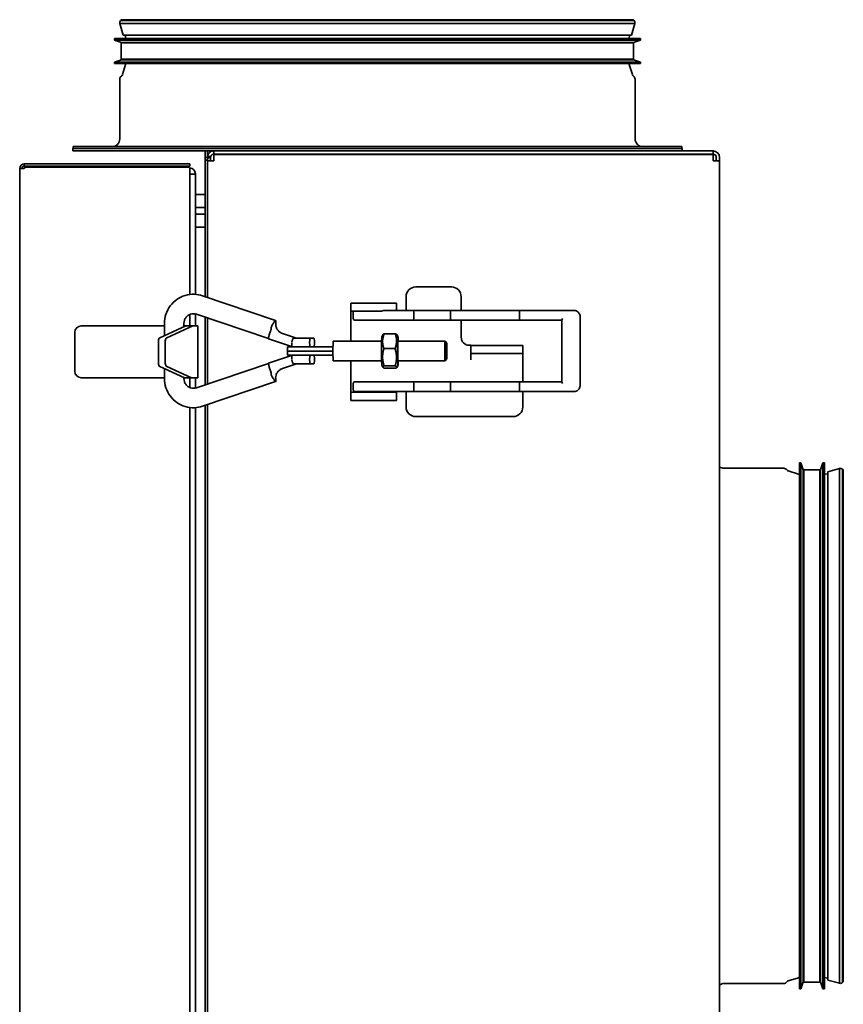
# Model space of a CAD drawing. Header units: millimetres. Extents: x 630 to 1141, y 461 to 937.
# Tile 3 of 3: x 887 to 1141, y 633 to 937. Entities that reach past the tile are written whole.
import ezdxf

# ---------------------------------------------------------------- set-up
doc = ezdxf.new("R2010")
doc.units = ezdxf.units.MM
doc.header["$LTSCALE"] = 4
doc.layers.add('Krawędzie widoczne(ISO)', color=7, linetype='Continuous', lineweight=35, true_color=0x262659)

msp = doc.modelspace()

# ---------------------------------------------------------------- linework, layer by layer
at = {"layer": 'Krawędzie widoczne(ISO)'}
for p, q in [((1076.73, 936.11), (917.89, 936.11)), ((918.9, 932.44), (917.89, 936.11)), ((1076.53, 937.04), (918.1, 937.04)), ((1075.97, 937.25), (918.66, 937.25)), ((1075.73, 932.44), (1076.73, 936.11)), ((1078.45, 931.42), (916.18, 931.42)), ((916.18, 930.92), (916.18, 931.42)), ((1078.45, 930.92), (916.18, 930.92)), ((918.34, 930.24), (916.18, 930.92)), ((1076.34, 930.06), (918.29, 930.06)), ((918.29, 925.06), (918.29, 930.06)), ((1076.29, 930.24), (918.34, 930.24)), ((918.34, 930.06), (918.34, 930.24)), ((1075.73, 932.44), (918.9, 932.44)), ((919.68, 931.42), (919.52, 932.44)), ((1074.95, 931.42), (1075.1, 932.44)), ((1076.29, 930.24), (1078.45, 930.92)), ((1076.29, 930.06), (1076.29, 930.24)), ((1076.34, 925.06), (1076.34, 930.06)), ((1078.45, 930.92), (1078.45, 931.42)), ((918.34, 924.88), (916.18, 924.19)), ((1078.45, 924.19), (916.18, 924.19)), ((916.18, 923.69), (916.18, 924.19)), ((1078.45, 923.69), (916.18, 923.69)), ((1076.34, 925.06), (918.29, 925.06)), ((918.34, 924.88), (918.34, 925.06)), ((1076.29, 924.88), (918.34, 924.88)), ((1076.29, 924.88), (1076.29, 925.06)), ((1076.29, 924.88), (1078.45, 924.19)), ((1078.45, 923.69), (1078.45, 924.19)), ((919.64, 923.44), (918.64, 920.29)), ((1074.99, 923.44), (1075.98, 920.29)), ((917.81, 900.47), (917.81, 918.87)), ((1076.81, 900.47), (1076.81, 918.87)), ((903.31, 897.47), (1091.31, 897.47)), ((903.31, 896.77), (903.31, 897.47)), ((903.31, 896.77), (946.86, 896.77)), ((1091.21, 898.07), (903.41, 898.07)), ((903.41, 897.47), (903.41, 898.07)), ((944.16, 896.27), (944.16, 896.77)), ((944.16, 896.27), (944.16, 895.27)), ((944.86, 896.77), (944.86, 896.27)), ((944.86, 895.27), (944.86, 896.27)), ((1100.86, 896.77), (946.86, 896.77)), ((946.86, 895.77), (946.86, 896.77)), ((1091.21, 897.47), (1091.21, 898.07)), ((1091.31, 896.77), (1091.31, 897.47)), ((1100.86, 895.77), (1100.86, 896.77)), ((944.16, 895.27), (944.16, 894.77)), ((944.16, 893.92), (944.16, 894.77)), ((944.86, 894.77), (944.16, 894.77)), ((944.16, 893.42), (944.16, 893.92)), ((944.86, 893.92), (944.16, 893.92)), ((944.16, 893.42), (944.16, 851.8)), ((945.13, 895.77), (944.86, 895.77)), ((944.86, 894.77), (944.86, 895.27)), ((944.86, 894.77), (944.86, 894.63)), ((945.77, 894.77), (944.86, 894.77)), ((944.86, 893.67), (944.86, 894.63)), ((945.86, 894.63), (944.86, 894.63)), ((944.86, 893.42), (944.86, 893.67)), ((944.86, 893.67), (946.86, 893.67)), ((944.86, 851.56), (944.86, 893.42)), ((944.92, 895.02), (945.87, 895.02)), ((945.06, 895.64), (945.06, 895.77)), ((945.86, 894.77), (945.77, 894.77)), ((945.86, 894.9), (945.86, 895.02)), ((945.86, 894.63), (945.86, 894.77)), ((945.86, 893.67), (945.86, 894.63)), ((946.86, 895.77), (1100.86, 895.77)), ((946.86, 895.67), (1100.86, 895.67)), ((946.86, 895.67), (946.86, 893.67)), ((948.46, 895.77), (948.46, 895.67)), ((993.06, 895.67), (993.06, 895.77)), ((1001.56, 895.77), (1001.56, 895.67)), ((1045.56, 895.67), (1045.56, 895.77)), ((1046.16, 895.76), (1046.16, 895.77)), ((1048.16, 895.67), (1048.16, 895.77)), ((1058.86, 895.67), (1058.86, 895.77)), ((1100.86, 893.67), (1100.86, 895.67)), ((1100.86, 893.67), (1102.86, 893.67)), ((1101.86, 893.67), (1101.86, 894.77)), ((1102.86, 894.77), (1102.86, 893.67)), ((1102.86, 893.67), (1102.86, 512.87)), ((886.96, 517.17), (886.96, 891.37)), ((887.66, 891.37), (886.96, 891.37)), ((888.36, 891.37), (887.66, 891.37)), ((888.36, 892.77), (888.36, 892.07)), ((888.36, 892.77), (888.86, 892.77)), ((888.86, 892.07), (888.36, 892.07)), ((888.85, 891.77), (938.96, 891.77)), ((938.96, 892.77), (888.86, 892.77)), ((938.96, 892.07), (888.86, 892.07)), ((938.96, 892.77), (939.46, 892.77)), ((939.46, 892.07), (938.96, 892.07)), ((939.46, 892.07), (939.46, 892.77)), ((939.46, 891.27), (939.46, 852.45)), ((939.46, 889.57), (941.16, 889.57)), ((941.16, 889.57), (941.16, 852.5)), ((941.16, 883.27), (942.41, 883.27)), ((944.16, 883.27), (942.41, 883.27)), ((942.41, 879.27), (941.16, 879.27)), ((944.16, 879.27), (942.41, 879.27)), ((942.41, 877.27), (941.16, 877.27)), ((942.41, 877.27), (944.16, 877.27)), ((942.41, 873.27), (941.16, 873.27)), ((944.16, 873.27), (942.41, 873.27)), ((1009.16, 854.77), (1020.16, 854.77)), ((943.39, 852.06), (965.91, 844.48)), ((1006.16, 847.52), (1006.16, 851.77)), ((1023.16, 851.77), (1023.16, 847.52)), ((989.16, 849.77), (989.16, 847.27)), ((989.16, 849.77), (1003.16, 849.77)), ((1003.16, 847.52), (1003.16, 849.77)), ((939.46, 846.3), (939.46, 842.77)), ((941.16, 846.46), (941.16, 842.77)), ((941.47, 846.37), (963.72, 838.89)), ((944.16, 845.47), (944.16, 824.58)), ((944.86, 824.81), (944.86, 845.23)), ((989.16, 847.27), (989.16, 844.77)), ((992.51, 847.27), (989.16, 847.27)), ((989.16, 844.77), (989.16, 838.02)), ((989.87, 847.02), (989.87, 845.02)), ((998.13, 847.27), (996.36, 847.27)), ((1008.39, 847.52), (999.77, 847.52)), ((1019.79, 847.52), (1008.39, 847.52)), ((1008.51, 847.02), (1008.51, 845.02)), ((1041.27, 847.52), (1019.79, 847.52)), ((1019.87, 847.02), (1019.87, 845.02)), ((1041.13, 847.02), (1041.13, 845.02)), ((1055.53, 847.52), (1041.27, 847.52)), ((1054.2, 844.59), (1054.2, 825.45)), ((1058.06, 847.52), (1055.53, 847.52)), ((1059.85, 845.52), (1059.85, 824.52)), ((905.96, 842.77), (931.62, 842.77)), ((930.23, 839.1), (938.23, 842.77)), ((931.62, 843.52), (931.62, 839.73)), ((940.35, 842.77), (932.35, 839.1)), ((937.62, 843.52), (937.62, 842.49)), ((937.62, 842.77), (938.23, 842.77)), ((938.23, 842.77), (940.35, 842.77)), ((940.35, 842.77), (941.96, 842.77)), ((941.96, 842.77), (941.96, 826.77)), ((996.78, 844.52), (990.37, 844.52)), ((996.78, 844.52), (1008.39, 844.52)), ((1008.39, 844.52), (1019.79, 844.52)), ((1019.79, 844.52), (1041.27, 844.52)), ((1023.16, 844.52), (1023.16, 839.27)), ((1041.27, 844.52), (1054.2, 844.52)), ((903.96, 840.77), (903.96, 828.77)), ((963.72, 838.89), (963.72, 838.89)), ((971.07, 836.28), (963.76, 838.79)), ((963.96, 839.97), (964.32, 841.1)), ((972.37, 839.02), (968.01, 840.46)), ((976.61, 839.02), (971.52, 839.02)), ((976.61, 839.02), (977.7, 839.02)), ((998.67, 839.42), (999.06, 840.09)), ((999.41, 840.35), (1002.82, 840.35)), ((1003.68, 839.42), (1003.32, 840.03)), ((929.74, 831.2), (929.74, 838.14)), ((931.87, 838.14), (931.87, 831.2)), ((973.72, 836.27), (969.6, 836.27)), ((973.72, 836.27), (976.61, 836.27)), ((976.41, 837.72), (976.41, 837.57)), ((976.61, 836.27), (976.73, 836.27)), ((976.73, 836.27), (983.61, 836.27)), ((977.89, 837.57), (977.89, 837.72)), ((998.59, 838.02), (983.68, 838.02)), ((999.32, 835.77), (1002.73, 835.77)), ((1018.17, 838.02), (1003.67, 838.02)), ((1018.67, 837.52), (1018.17, 838.02)), ((1026.16, 836.77), (1025.66, 836.77)), ((1026.16, 836.75), (1026.16, 836.77)), ((1026.16, 834.27), (1026.16, 836.75)), ((1026.16, 836.75), (1042.16, 836.75)), ((1042.16, 834.27), (1042.16, 836.75)), ((963.76, 831.25), (971.07, 833.77)), ((969.57, 834.97), (976.57, 834.97)), ((969.6, 833.77), (973.73, 833.77)), ((976.61, 833.77), (973.73, 833.77)), ((976.41, 832.47), (976.41, 832.32)), ((983.6, 834.97), (976.57, 834.97)), ((976.61, 833.77), (976.73, 833.77)), ((983.61, 833.77), (976.73, 833.77)), ((977.89, 832.32), (977.89, 832.47)), ((1018.67, 832.52), (1018.17, 832.02)), ((1026.16, 834.27), (1026.16, 832.27)), ((1026.16, 834.27), (1042.16, 834.27)), ((1042.16, 832.27), (1042.16, 834.27)), ((937.81, 826.77), (930.23, 830.25)), ((931.62, 829.61), (931.62, 826.52)), ((932.35, 830.25), (939.93, 826.77)), ((941.47, 823.67), (963.72, 831.16)), ((964.32, 828.94), (963.96, 830.08)), ((968.01, 829.59), (972.37, 831.02)), ((976.61, 831.02), (971.52, 831.02)), ((976.61, 831.02), (977.7, 831.02)), ((998.59, 832.02), (983.68, 832.02)), ((989.16, 832.02), (989.16, 824.77)), ((998.67, 830.63), (999.03, 830.01)), ((999.38, 830.44), (1002.79, 830.44)), ((999.53, 829.69), (1002.94, 829.69)), ((1003.68, 830.63), (1003.29, 829.95)), ((1018.17, 832.02), (1003.67, 832.02)), ((1042.16, 832.27), (1042.16, 825.52)), ((931.62, 826.77), (905.96, 826.77)), ((937.62, 826.85), (937.62, 826.52)), ((937.62, 826.77), (937.81, 826.77)), ((939.93, 826.77), (937.81, 826.77)), ((939.46, 826.77), (939.46, 823.74)), ((940.35, 826.77), (939.93, 826.77)), ((940.35, 826.77), (941.96, 826.77)), ((941.16, 826.77), (941.16, 823.59)), ((943.39, 817.99), (965.91, 825.56)), ((989.16, 824.77), (989.16, 822.27)), ((989.87, 825.02), (989.87, 823.02)), ((990.37, 825.52), (996.78, 825.52)), ((1008.39, 825.52), (996.78, 825.52)), ((1019.79, 825.52), (1008.39, 825.52)), ((1008.51, 825.02), (1008.51, 823.02)), ((1041.27, 825.52), (1019.79, 825.52)), ((1019.87, 825.02), (1019.87, 823.02)), ((1041.13, 825.02), (1041.13, 823.02)), ((1054.2, 825.52), (1041.27, 825.52)), ((989.16, 822.27), (989.16, 819.77)), ((989.16, 822.27), (1003.16, 822.27)), ((996.78, 822.52), (990.37, 822.52)), ((996.78, 822.52), (1008.39, 822.52)), ((1003.16, 822.27), (1003.16, 822.52)), ((1003.16, 819.77), (1003.16, 822.27)), ((1006.16, 817.77), (1006.16, 822.52)), ((1008.39, 822.52), (1019.79, 822.52)), ((1019.79, 822.52), (1041.27, 822.52)), ((1041.27, 822.52), (1055.53, 822.52)), ((1042.16, 822.52), (1042.16, 817.77)), ((1055.53, 822.52), (1058.06, 822.52)), ((939.46, 817.59), (939.46, 591.45)), ((941.16, 817.54), (941.16, 591.5)), ((944.16, 818.25), (944.16, 590.8)), ((944.86, 590.56), (944.86, 818.48)), ((1003.16, 819.77), (989.16, 819.77)), ((1039.16, 814.77), (1009.16, 814.77)), ((1127.48, 638.2), (1127.48, 800.47)), ((1127.48, 800.47), (1127.98, 800.47)), ((1127.98, 638.2), (1127.98, 800.47)), ((1128.67, 798.31), (1127.98, 800.47)), ((1134.03, 798.31), (1134.72, 800.47)), ((1134.72, 638.2), (1134.72, 800.47)), ((1134.72, 800.47), (1135.22, 800.47)), ((1135.22, 638.2), (1135.22, 800.47)), ((1104.26, 798.84), (1122.66, 798.84)), ((1127.23, 797.01), (1124.08, 798.01)), ((1128.67, 640.36), (1128.67, 798.31)), ((1128.67, 798.31), (1128.85, 798.31)), ((1128.85, 640.31), (1128.85, 798.36)), ((1128.85, 798.36), (1133.85, 798.36)), ((1133.85, 640.31), (1133.85, 798.36)), ((1133.85, 798.31), (1134.03, 798.31)), ((1134.03, 640.36), (1134.03, 798.31)), ((1135.22, 796.97), (1136.23, 797.13)), ((1136.23, 797.75), (1139.9, 798.76)), ((1136.23, 640.92), (1136.23, 797.75)), ((1139.9, 639.92), (1139.9, 798.76)), ((1140.83, 640.12), (1140.83, 798.55)), ((1141.04, 640.68), (1141.04, 797.99)), ((1127.23, 641.66), (1124.08, 640.67)), ((1135.22, 641.7), (1136.23, 641.54)), ((1104.26, 639.84), (1122.66, 639.84)), ((1127.48, 638.2), (1127.98, 638.2)), ((1128.67, 640.36), (1127.98, 638.2)), ((1128.67, 640.36), (1128.85, 640.36)), ((1128.85, 640.31), (1133.85, 640.31)), ((1133.85, 640.36), (1134.03, 640.36)), ((1134.03, 640.36), (1134.72, 638.2)), ((1134.72, 638.2), (1135.22, 638.2)), ((1136.23, 640.92), (1139.9, 639.92))]:
    msp.add_line(p, q, dxfattribs=at)
for centre, radius, start, end in [((918.95, 936.36), 1.08, 141.5191, 193.3901), ((918.66, 936.4), 0.845, 90, 131.4069), ((1075.97, 936.4), 0.845, 48.5931, 90), ((1075.68, 936.36), 1.08, 346.6099, 38.4809), ((918.83, 923.69), 0.845, 342.463, 0), ((1075.79, 923.69), 0.845, 180, 197.537), ((919.01, 918.87), 1.2, 125.1191, 180), ((917.84, 920.54), 0.845, 305.1191, 342.463), ((1076.79, 920.54), 0.845, 197.537, 234.8809), ((1075.61, 918.87), 1.2, 0, 54.8809), ((915.41, 900.47), 2.4, 270, 0), ((1079.21, 900.47), 2.4, 180, 270), ((1100.86, 894.77), 2, 0, 90), ((947.76, 895.27), 0.5, 53.1301, 90), ((947.86, 895.27), 0.5, 53.1301, 90), ((1046.26, 895.27), 0.5, 90, 126.8699), ((1047.56, 895.27), 0.5, 53.1301, 90), ((1050.26, 894.37), 1.4, 90, 111.7868), ((1100.86, 894.77), 1, 0, 90), ((888.36, 891.37), 1.4, 90, 180), ((888.36, 891.37), 0.7, 90, 180), ((888.85, 891.27), 0.5, 90, 168.463), ((938.96, 891.27), 0.5, 0, 90), ((939.16, 889.57), 2, 60, 84.0333), ((939.16, 889.57), 2, 0, 60), ((1009.16, 851.77), 3, 90, 180), ((1020.16, 851.77), 3, 0, 90), ((990.37, 847.02), 0.5, 150.3573, 180), ((990.37, 845.02), 0.5, 180, 270), ((905.96, 840.77), 2, 90, 180), ((1025.66, 839.27), 2.5, 180, 270), ((905.96, 828.77), 2, 180, 270), ((990.37, 825.02), 0.5, 90, 180), ((990.37, 823.02), 0.5, 180, 270), ((1009.16, 817.77), 3, 180, 270), ((1039.16, 817.77), 3, 270, 0), ((1104.26, 801.24), 2.4, 234.3147, 270), ((1122.66, 797.64), 1.2, 35.1191, 90), ((1124.33, 798.81), 0.845, 215.1191, 252.463), ((1127.48, 797.82), 0.845, 252.463, 270), ((1140.15, 797.7), 1.08, 51.5191, 103.3901), ((1140.19, 797.99), 0.845, 0, 41.4069), ((1127.48, 640.86), 0.845, 90, 107.537), ((1104.26, 637.44), 2.4, 90, 125.6853), ((1122.66, 641.04), 1.2, 270, 324.8809), ((1124.33, 639.86), 0.845, 107.537, 144.8809), ((1140.15, 640.97), 1.08, 256.6099, 308.4809), ((1140.19, 640.68), 0.845, 318.5931, 0)]:
    msp.add_arc(centre, radius, start, end, dxfattribs=at)
for centre, major_axis, ratio, start_param, end_param in [((1008.39, 847.02), (0, 0.5), 0.243961, 4.712389, 6.283185), ((1008.39, 845.02), (0, -0.5), 0.243961, 0, 1.570796), ((1019.79, 847.02), (0, -0.5), 0.159926, 1.570796, 3.141593), ((1019.79, 845.02), (0, 0.5), 0.159926, 3.141593, 4.712389), ((1041.27, 847.02), (0, -0.5), 0.273561, 3.141593, 4.712389), ((1041.27, 845.02), (0, 0.5), 0.273561, 1.570796, 3.141593), ((1054.7, 845.02), (-0.483, -0.483), 0.270961, 4.976996, 6.018578), ((964.95, 841.64), (0.96, 2.84), 0.14016, 5.919155, 6.74143), ((930.45, 838.14), (0, 1), 0.707107, 0.314159, 1.570796), ((932.57, 838.14), (0, 1), 0.707107, 0.314159, 1.570796), ((964.17, 840.03), (-0.41, -1.23), 0.14164, 4.808052, 6.282201), ((971.33, 837.72), (-0.22, -1.3), 0.289049, 3.189916, 4.760712), ((976.61, 837.72), (0, 1.3), 0.149451, 0, 1.570796), ((977.7, 837.72), (0, -1.3), 0.149451, 1.570796, 3.141593), ((998.68, 835.02), (0, -4.4), 0.026177, 3.186964, 6.237814), ((1003.67, 835.02), (0, 4.4), 0.026177, 5.462634, 10.245329), ((969.6, 834.97), (0, 1.3), 0.026177, 0, 1.570796), ((971.3, 837.57), (-0.22, -1.3), 0.289049, 4.760712, 6.283473), ((967.32, 837.57), (3.78, -1.3), 0.015802, 6.189172, 6.237208), ((976.61, 837.57), (0, 1.3), 0.149451, 1.570796, 3.141593), ((977.7, 837.57), (0, -1.3), 0.149451, 0, 1.570796), ((983.68, 835.02), (0, 3), 0.026177, 0, 1.58103), ((1003.67, 835.02), (0, 3), 0.026177, 0, 3.141593), ((1018.17, 835.02), (0, 3), 0.026177, 6.256996, 9.450967), ((969.6, 835.07), (0, -1.3), 0.026177, 4.789388, 6.283185), ((971.3, 832.47), (-0.22, 1.3), 0.289049, 6.282898, 7.805658), ((967.32, 832.47), (3.78, 1.3), 0.015802, 0.045977, 0.094014), ((976.61, 832.47), (0, 1.3), 0.149451, 0, 1.570796), ((977.7, 832.47), (0, -1.3), 0.149451, 1.570796, 3.141593), ((982.24, 834.96), (-1.36, 0.07), 0.806775, 3.211734, 3.22929), ((983.68, 835.02), (0, -3), 0.026177, 4.731056, 6.283185), ((930.45, 831.2), (0, -1), 0.707107, 4.712389, 5.969026), ((932.57, 831.2), (0, -1), 0.707107, 4.712389, 5.969026), ((971.33, 832.32), (-0.22, 1.3), 0.289049, 1.522473, 3.093269), ((976.61, 832.32), (0, 1.3), 0.149451, 1.570796, 3.141593), ((977.7, 832.32), (0, -1.3), 0.149451, 0, 1.570796), ((966.92, 825.15), (2.82, -5.72), 0.145337, 3.918775, 4.067593), ((964.95, 828.4), (0.96, -2.84), 0.14016, 5.82494, 6.647216), ((1008.39, 825.02), (0, 0.5), 0.243961, 4.712389, 6.283185), ((1019.79, 825.02), (0, -0.5), 0.159926, 1.570796, 3.141593), ((1041.27, 825.02), (0, -0.5), 0.273561, 3.141593, 4.712389), ((1054.7, 825.02), (0.483, -0.483), 0.270961, 3.4062, 4.447782), ((1008.39, 823.02), (0, -0.5), 0.243961, 0, 1.570796), ((1019.79, 823.02), (0, 0.5), 0.159926, 3.141593, 4.712389), ((1041.27, 823.02), (0, 0.5), 0.273561, 1.570796, 3.141593)]:
    msp.add_ellipse(centre, major_axis=major_axis, ratio=ratio, start_param=start_param, end_param=end_param, dxfattribs=at)
msp.add_ellipse((1018.67, 835.02), major_axis=(0, -2.5), ratio=0.026177, dxfattribs=at)
for points, knots in [([(944.86, 894.77), (944.86, 895.18), (945.08, 895.87), (945.87, 896.59), (946.53, 896.77), (946.86, 896.77)], [-1, -1, -1, -1, -0.571429, -0.285714, 0, 0, 0, 0]), ([(945.86, 894.9), (945.7, 894.92), (945.55, 894.94), (945.24, 894.98), (945.08, 895), (944.92, 895.02)], [0.000001, 0.000001, 0.000001, 0.000001, 0.04735281, 0.04735281, 0.09471297, 0.09471297, 0.09471297, 0.09471297]), ([(946.86, 895.77), (946.83, 895.77), (946.8, 895.77), (946.77, 895.77), (946.74, 895.76), (946.7, 895.76), (946.67, 895.75), (946.64, 895.75), (946.61, 895.74), (946.57, 895.73), (946.54, 895.72), (946.51, 895.71), (946.48, 895.69), (946.45, 895.68), (946.42, 895.67), (946.39, 895.65), (946.39, 895.65), (946.38, 895.65), (946.38, 895.64), (946.34, 895.63), (946.31, 895.61), (946.28, 895.58), (946.25, 895.56), (946.22, 895.54), (946.19, 895.51), (946.16, 895.48), (946.13, 895.46), (946.11, 895.42), (946.09, 895.4), (946.07, 895.38), (946.05, 895.36), (946.04, 895.35), (946.04, 895.33), (946.03, 895.32), (946, 895.28), (945.98, 895.24), (945.96, 895.2), (945.94, 895.16), (945.92, 895.11), (945.91, 895.06), (945.89, 895.01), (945.88, 894.95), (945.87, 894.9), (945.86, 894.85), (945.86, 894.81), (945.86, 894.77)], [0, 0, 0, 0, 0.053568, 0.053568, 0.053568, 0.108783, 0.108783, 0.108783, 0.167997, 0.167997, 0.167997, 0.230322, 0.230322, 0.230322, 0.285748, 0.285748, 0.285748, 0.295998, 0.295998, 0.295998, 0.365169, 0.365169, 0.365169, 0.43807, 0.43807, 0.43807, 0.517389, 0.517389, 0.517389, 0.571536, 0.571536, 0.571536, 0.601615, 0.601615, 0.601615, 0.691841, 0.691841, 0.691841, 0.794403, 0.794403, 0.794403, 0.911891, 0.911891, 0.911891, 1, 1, 1, 1]), ([(945.87, 895.02), (945.87, 895), (945.86, 894.98), (945.86, 894.94), (945.86, 894.92), (945.86, 894.9)], [-0.01783328, -0.01783328, -0.01783328, -0.01783328, -0.00891714, -0.00891714, -0.000001, -0.000001, -0.000001, -0.000001]), ([(931.62, 843.52), (931.62, 844.48), (931.78, 845.45), (932.38, 847.27), (932.83, 848.14), (933.97, 849.68), (934.67, 850.36), (936.23, 851.46), (937.1, 851.88), (938.93, 852.42), (939.88, 852.55), (941.7, 852.49), (942.57, 852.34), (943.39, 852.06)], [1.570796, 1.570796, 1.570796, 1.570796, 1.892742, 1.892742, 2.214308, 2.214308, 2.534877, 2.534877, 2.854211, 2.854211, 3.172567, 3.172567, 3.462733, 3.462733, 3.462733, 3.462733]), ([(937.62, 843.52), (937.62, 843.84), (937.67, 844.15), (937.86, 844.75), (938, 845.03), (938.37, 845.54), (938.59, 845.77), (939.09, 846.14), (939.38, 846.29), (939.98, 846.48), (940.3, 846.53), (940.91, 846.52), (941.2, 846.47), (941.47, 846.37)], [1.570796, 1.570796, 1.570796, 1.570796, 1.881085, 1.881085, 2.193015, 2.193015, 2.509534, 2.509534, 2.832427, 2.832427, 3.161125, 3.161125, 3.462733, 3.462733, 3.462733, 3.462733]), ([(992.51, 847.27), (992.67, 847.29), (992.84, 847.3), (993.31, 847.33), (993.58, 847.34), (994.11, 847.35), (994.38, 847.35), (994.92, 847.34), (995.21, 847.34), (995.78, 847.31), (996.07, 847.3), (996.36, 847.27)], [0.0710635, 0.0710635, 0.0710635, 0.0710635, 0.0970594, 0.0970594, 0.1314019, 0.1314019, 0.1631183, 0.1631183, 0.1962319, 0.1962319, 0.2300501, 0.2300501, 0.2300501, 0.2300501]), ([(998.13, 847.27), (998.28, 847.3), (998.43, 847.33), (998.99, 847.45), (999.39, 847.52), (999.76, 847.52), (999.76, 847.52), (999.77, 847.52)], [-1.0627289, -1.0627289, -1.0627289, -1.0627289, -1.0174162, -1.0174162, -0.8926459, -0.8926459, -0.889723, -0.889723, -0.889723, -0.889723]), ([(1058.06, 847.52), (1058.24, 847.52), (1058.43, 847.49), (1058.78, 847.36), (1058.95, 847.27), (1059.26, 847.03), (1059.39, 846.88), (1059.61, 846.55), (1059.7, 846.36), (1059.82, 845.98), (1059.85, 845.78), (1059.85, 845.56), (1059.85, 845.54), (1059.85, 845.52)], [3.141593, 3.141593, 3.141593, 3.141593, 3.439518, 3.439518, 3.742765, 3.742765, 4.056924, 4.056924, 4.371083, 4.371083, 4.685242, 4.685242, 4.712389, 4.712389, 4.712389, 4.712389]), ([(964.55, 841.91), (964.56, 841.88), (964.56, 841.86), (964.56, 841.82), (964.56, 841.81), (964.56, 841.79), (964.56, 841.79), (964.55, 841.78), (964.55, 841.78), (964.55, 841.77), (964.55, 841.77), (964.54, 841.74), (964.53, 841.71), (964.5, 841.62), (964.48, 841.56), (964.43, 841.44), (964.41, 841.37), (964.37, 841.24), (964.35, 841.17), (964.32, 841.1)], [0.00000027, 0.00000027, 0.00000027, 0.00000027, 0.00817033, 0.00817033, 0.01295917, 0.01295917, 0.01493143, 0.01493143, 0.01618627, 0.01618627, 0.01803929, 0.01803929, 0.02861019, 0.02861019, 0.04737182, 0.04737182, 0.06791458, 0.06791458, 0.0884894, 0.0884894, 0.0884894, 0.0884894]), ([(964.55, 841.91), (964.54, 841.94), (964.53, 841.97), (964.52, 842.03), (964.52, 842.07), (964.51, 842.25), (964.56, 842.38), (964.66, 842.66), (964.77, 842.85), (965.01, 843.24), (965.13, 843.41), (965.34, 843.72), (965.43, 843.86), (965.48, 843.97)], [0.0000011, 0.0000011, 0.0000011, 0.0000011, 0.0092878, 0.0092878, 0.0197763, 0.0197763, 0.0643859, 0.0643859, 0.1434682, 0.1434682, 0.2189442, 0.2189442, 0.2930715, 0.2930715, 0.2930715, 0.2930715]), ([(965.64, 844.25), (965.62, 844.22), (965.6, 844.2), (965.58, 844.17), (965.55, 844.11), (965.51, 844.04), (965.48, 843.97)], [-1.16734379, -1.16734379, -1.16734379, -1.16734379, -1.14769822, -1.14769822, -1.14769822, -1.11020798, -1.11020798, -1.11020798, -1.11020798]), ([(965.98, 843.84), (965.92, 843.54), (965.91, 843.21), (966, 842.59), (966.09, 842.28), (966.37, 841.72), (966.55, 841.46), (966.99, 841.01), (967.25, 840.81), (967.69, 840.58), (967.85, 840.51), (968.01, 840.46)], [0, 0, 0, 0, 0.0942495, 0.0942495, 0.1889999, 0.1889999, 0.2817659, 0.2817659, 0.377922, 0.377922, 0.4295794, 0.4295794, 0.4295794, 0.4295794]), ([(965.99, 843.97), (965.99, 844.04), (965.99, 844.11), (965.99, 844.17), (965.99, 844.2), (965.99, 844.22), (965.99, 844.25)], [-1.4651699, -1.4651699, -1.4651699, -1.4651699, -1.42767966, -1.42767966, -1.42767966, -1.40803409, -1.40803409, -1.40803409, -1.40803409]), ([(963.72, 838.89), (963.72, 838.89), (963.72, 838.89), (963.72, 838.9), (963.72, 838.92), (963.7, 838.95), (963.69, 838.97), (963.69, 838.98)], [0.01805211, 0.01805211, 0.01805211, 0.01805211, 0.02445655, 0.02445655, 0.05251203, 0.05251203, 0.06995354, 0.06995354, 0.06995354, 0.06995354]), ([(963.69, 831.06), (963.71, 831.1), (963.72, 831.13), (963.72, 831.15), (963.72, 831.15), (963.72, 831.15)], [0, 0, 0, 0, 0.03549757, 0.03549757, 0.0388902, 0.0388902, 0.0388902, 0.0388902]), ([(963.76, 831.25), (963.75, 831.25), (963.74, 831.24), (963.72, 831.18), (963.72, 831.12), (963.73, 831.01), (963.74, 830.97), (963.76, 830.8), (963.79, 830.67), (963.86, 830.39), (963.91, 830.23), (963.96, 830.08)], [-0.1971997, -0.1971997, -0.1971997, -0.1971997, -0.1646915, -0.1646915, -0.124664, -0.124664, -0.0995849, -0.0995849, -0.0492921, -0.0492921, -0.000001, -0.000001, -0.000001, -0.000001]), ([(968.01, 829.59), (967.71, 829.49), (967.42, 829.34), (966.91, 828.96), (966.68, 828.73), (966.29, 828.2), (966.14, 827.9), (965.96, 827.28), (965.92, 826.97), (965.93, 826.51), (965.95, 826.35), (965.98, 826.2)], [0, 0, 0, 0, 0.0944757, 0.0944757, 0.1910602, 0.1910602, 0.2903314, 0.2903314, 0.3830584, 0.3830584, 0.4295203, 0.4295203, 0.4295203, 0.4295203]), ([(931.62, 826.52), (931.62, 825.56), (931.78, 824.6), (932.38, 822.77), (932.83, 821.91), (933.97, 820.37), (934.67, 819.69), (936.23, 818.59), (937.1, 818.17), (938.93, 817.62), (939.88, 817.5), (941.7, 817.55), (942.57, 817.71), (943.39, 817.99)], [4.712389, 4.712389, 4.712389, 4.712389, 5.034335, 5.034335, 5.355901, 5.355901, 5.676469, 5.676469, 5.995804, 5.995804, 6.31416, 6.31416, 6.604326, 6.604326, 6.604326, 6.604326]), ([(937.62, 826.52), (937.62, 826.21), (937.67, 825.89), (937.86, 825.3), (938, 825.01), (938.37, 824.5), (938.59, 824.28), (939.09, 823.9), (939.38, 823.76), (939.98, 823.56), (940.3, 823.52), (940.91, 823.53), (941.2, 823.58), (941.47, 823.67)], [4.712389, 4.712389, 4.712389, 4.712389, 5.022678, 5.022678, 5.334608, 5.334608, 5.651127, 5.651127, 5.97402, 5.97402, 6.302718, 6.302718, 6.604326, 6.604326, 6.604326, 6.604326]), ([(964.55, 828.14), (964.55, 828.11), (964.54, 828.09), (964.53, 828.04), (964.53, 828.01), (964.52, 827.92), (964.52, 827.85), (964.58, 827.6), (964.65, 827.43), (964.83, 827.09), (964.94, 826.92), (965.14, 826.62), (965.24, 826.48), (965.32, 826.36)], [-0.2796944, -0.2796944, -0.2796944, -0.2796944, -0.2630364, -0.2630364, -0.2445682, -0.2445682, -0.1992334, -0.1992334, -0.1266181, -0.1266181, -0.0590432, -0.0590432, -0.000001, -0.000001, -0.000001, -0.000001]), ([(964.55, 828.14), (964.56, 828.14), (964.56, 828.14), (964.56, 828.15), (964.56, 828.16), (964.56, 828.17), (964.56, 828.17), (964.56, 828.18), (964.57, 828.18), (964.57, 828.19), (964.57, 828.19), (964.57, 828.2), (964.57, 828.2), (964.57, 828.21), (964.57, 828.21), (964.57, 828.22), (964.57, 828.22), (964.57, 828.22), (964.57, 828.23), (964.57, 828.23), (964.57, 828.24), (964.56, 828.24), (964.56, 828.25), (964.56, 828.25), (964.56, 828.26)], [-0.01252097, -0.01252097, -0.01252097, -0.01252097, -0.01125084, -0.01125084, -0.01125084, -0.0085422, -0.0085422, -0.0085422, -0.00729755, -0.00729755, -0.00729755, -0.00582065, -0.00582065, -0.00582065, -0.00440149, -0.00440149, -0.00440149, -0.00317254, -0.00317254, -0.00317254, -0.0016437, -0.0016437, -0.0016437, 0.00054704, 0.00054704, 0.00054704, 0.00054704]), ([(965.32, 826.36), (965.35, 826.31), (965.38, 826.26), (965.41, 826.21), (965.44, 826.16), (965.46, 826.12), (965.48, 826.07)], [-0.04847833, -0.04847833, -0.04847833, -0.04847833, -0.02384867, -0.02384867, -0.02384867, 0, 0, 0, 0]), ([(965.48, 826.07), (965.51, 826), (965.55, 825.94), (965.58, 825.88), (965.6, 825.85), (965.62, 825.82), (965.64, 825.8)], [-0.17748096, -0.17748096, -0.17748096, -0.17748096, -0.13999072, -0.13999072, -0.13999072, -0.12034515, -0.12034515, -0.12034515, -0.12034515]), ([(965.99, 825.8), (965.99, 825.82), (965.99, 825.85), (965.99, 825.88), (965.99, 825.94), (965.99, 826), (965.99, 826.07)], [0.12034515, 0.12034515, 0.12034515, 0.12034515, 0.13999072, 0.13999072, 0.13999072, 0.17748096, 0.17748096, 0.17748096, 0.17748096]), ([(1059.85, 824.52), (1059.85, 824.32), (1059.83, 824.12), (1059.72, 823.73), (1059.64, 823.54), (1059.42, 823.21), (1059.29, 823.05), (1058.99, 822.8), (1058.82, 822.7), (1058.46, 822.56), (1058.27, 822.52), (1058.07, 822.52), (1058.06, 822.52), (1058.06, 822.52)], [4.712389, 4.712389, 4.712389, 4.712389, 5.026548, 5.026548, 5.340708, 5.340708, 5.654867, 5.654867, 5.969026, 5.969026, 6.272825, 6.272825, 6.283185, 6.283185, 6.283185, 6.283185])]:
    msp.add_open_spline(points, degree=3, knots=knots, dxfattribs=at)
for points in [[(965.98, 843.84), (965.98, 843.89), (965.99, 843.93), (965.99, 843.97)], [(983.6, 834.97), (983.6, 834.97), (983.6, 834.97), (983.6, 834.97)], [(965.98, 826.2), (965.98, 826.16), (965.99, 826.11), (965.99, 826.07)]]:
    msp.add_open_spline(points, degree=3, dxfattribs=at)
for points, weights in [([(999.41, 840.35), (998.53, 838.06), (999.32, 835.77)], [1, 1.15470053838, 1]), ([(999.06, 840.09), (999.13, 840.22), (999.41, 840.35)], [1.06907129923, 1.05204452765, 1]), ([(1002.73, 835.77), (1003.61, 838.06), (1002.82, 840.35)], [1, 1.15470053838, 1]), ([(1002.82, 840.35), (1003.24, 840.18), (1003.32, 840.03)], [1, 1.06519933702, 1.07544148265]), ([(999.32, 835.77), (998.52, 833.1), (999.38, 830.44)], [1, 1.15470053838, 1]), ([(1002.79, 830.44), (1003.59, 833.1), (1002.73, 835.77)], [1, 1.15470053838, 1]), ([(999.38, 830.44), (998.62, 830.06), (999.53, 829.69)], [1, 1.15470053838, 1]), ([(1002.94, 829.69), (1003.7, 830.06), (1002.79, 830.44)], [1, 1.15470053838, 1])]:
    msp.add_rational_spline(points, weights, degree=2, dxfattribs=at)

doc.saveas('drawing.dxf')
